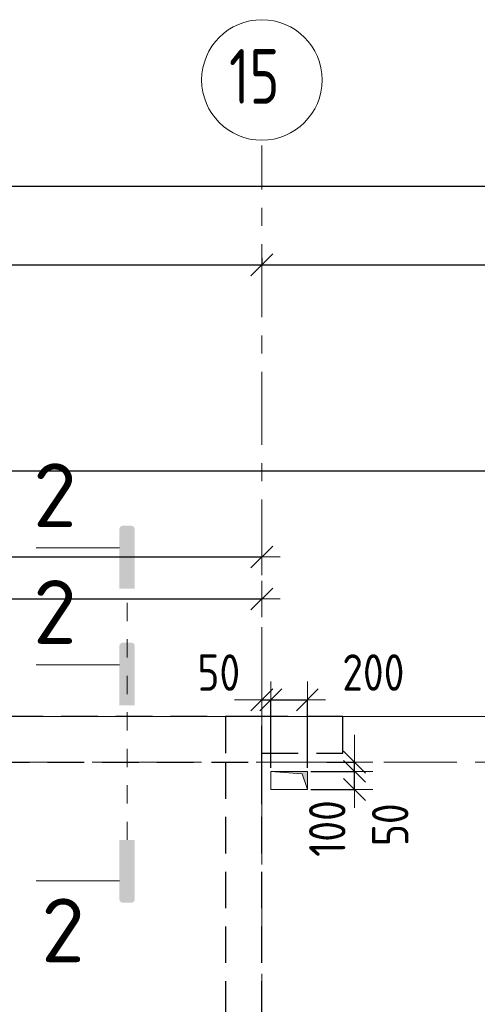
# Model space of a CAD drawing. Header units: metres. Extents: x -38 to 89, y -15 to 21.
# Tile 71 of 129: x 37.37 to 39.88, y 15.07 to 20.47. Entities that reach past the tile are written whole.
import ezdxf

# ---------------------------------------------------------------- set-up
doc = ezdxf.new("R2010")
doc.units = ezdxf.units.M
doc.header["$PDMODE"] = 65
for name, pattern in [('______11', [0.5, 0.4, -0.05, 0, -0.05]), ('______2', [0.27, 0.2, -0.07]), ('______3', [0.5, 0.4, -0.1]), ('______5', [1.1, 0.8, -0.1, 0.1, -0.1]), ('______9', [0.1, 0, -0.1])]:
    doc.linetypes.add(name, pattern=pattern)
for name, color, linetype, lineweight in [('XR$2$Осевая линия (1)', 7, '______5', 13), ('XR$2$Размерная линия (1)', 7, 'Continuous', 13), ('XR$3$Балка (1)', 7, '______3', 13), ('XR$3$Перекрытие (1)', 7, 'Continuous', 35), ('XR$4$Размерная линия (1)', 7, 'Continuous', 13), ('XR$5$Размерная линия (1)', 7, 'Continuous', 13)]:
    doc.layers.add(name, color=color, linetype=linetype, lineweight=lineweight)
doc.layers.add('XR$3$Макрос проема_ отверстия', color=7, linetype='Continuous', lineweight=13, true_color=0x2d2d2d)
doc.layers.add('XR$7$Стена_ бетон несущ.', color=7, linetype='Continuous', lineweight=70, true_color=0xb4b496)
doc.styles.add('ISOCPEUR', font='txt')
doc.dimstyles.new('DIMSTYLE_3', dxfattribs={"dimtxt": 0.2, "dimasz": 0.2, "dimexe": 0, "dimexo": 0, "dimgap": 0.1, "dimtad": 2, "dimdec": 0, "dimlfac": 1000, "dimrnd": 5, "dimzin": 12, "dimdsep": 46, "dimtxsty": 'ISOCPEUR', "dimblk1": 'ALL_ML_STRICH', "dimblk2": 'ALL_ML_STRICH', "dimsah": 1, "dimcen": 0, "dimclrd": 7, "dimclre": 256, "dimclrt": 7, "dimadec": 0, "dimazin": 0, "dimtfac": 1, "dimtdec": 0, "dimtix": 1, "dimtmove": 2, "dimatfit": 3, "dimfxl": 0, "dimtzin": 0, "dimlwd": 0, "dimlwe": -3, "dimarcsym": 0})
doc.dimstyles.new('DIMSTYLE_6', dxfattribs={"dimtxt": 0.2, "dimasz": 0.2, "dimexe": 0, "dimexo": 0, "dimgap": 0.1, "dimtad": 2, "dimdec": 0, "dimlfac": 1000, "dimrnd": 5, "dimzin": 12, "dimdsep": 46, "dimtxsty": 'ISOCPEUR', "dimblk1": 'ALL_ML_STRICH', "dimblk2": 'ALL_ML_STRICH', "dimsah": 1, "dimcen": 0, "dimclrd": 7, "dimclre": 256, "dimclrt": 7, "dimadec": 0, "dimazin": 0, "dimtfac": 1, "dimtdec": 0, "dimtix": 1, "dimtmove": 2, "dimatfit": 3, "dimfxl": 0, "dimtvp": 1.2, "dimtzin": 0, "dimlwd": 0, "dimlwe": -3, "dimarcsym": 0})
doc.dimstyles.new('DIMSTYLE_7', dxfattribs={"dimtxt": 0.2, "dimasz": 0.2, "dimexe": 0, "dimexo": 0, "dimgap": 0.1, "dimtad": 0, "dimdec": 0, "dimlfac": 1000, "dimrnd": 5, "dimzin": 12, "dimdsep": 46, "dimtxsty": 'ISOCPEUR', "dimblk1": 'ALL_ML_STRICH', "dimblk2": 'ALL_ML_STRICH', "dimsah": 1, "dimcen": 0, "dimclrd": 7, "dimclre": 256, "dimclrt": 7, "dimadec": 0, "dimazin": 0, "dimtfac": 1, "dimtdec": 0, "dimtix": 1, "dimtmove": 2, "dimatfit": 3, "dimfxl": 0, "dimtvp": 1.2, "dimtzin": 0, "dimlwd": 0, "dimlwe": -3, "dimarcsym": 0})

# ---------------------------------------------------------------- blocks, each defined once
blk = doc.blocks.new('ALL_ML_STRICH')
at = {"color": 0, "linetype": 'ByBlock', "lineweight": -2}
for p, q in [((-0.3, -0.3), (0.3, 0.3)), ((0, -0.5), (0, 0.5)), ((-1, 0), (0.5, 0))]:
    blk.add_line(p, q, dxfattribs=at)
blk = doc.blocks.new('*D11')
at = {"layer": 'DEFPOINTS', "color": 7, "linetype": 'Continuous', "lineweight": 13, "transparency": 33554687}
for p in [(0.5, 19.5574), (0.5, 19.3768), (61.6, 17.1197)]:
    blk.add_point(p, dxfattribs=at)
at = {"layer": 'XR$2$Размерная линия (1)', "color": 9, "linetype": 'Continuous', "lineweight": -2, "true_color": 0xc7c7c7, "transparency": 33554687}
for p, q in [((0.5, 19.3568), (0.5, 19.5574)), ((61.6, 17.1397), (61.6, 19.5574))]:
    blk.add_line(p, q, dxfattribs=at)
at = {"layer": 'XR$2$Размерная линия (1)', "color": 7, "linetype": 'Continuous', "lineweight": -2, "transparency": 33554687}
blk.add_line((0.5, 19.5574), (61.6, 19.5574), dxfattribs=at)
at = {"layer": 'XR$2$Размерная линия (1)', "color": 7, "linetype": 'Continuous', "lineweight": 13, "transparency": 33554687, "xscale": 0.2, "yscale": 0.2, "zscale": 0.2, "rotation": 180}
blk.add_blockref('ALL_ML_STRICH', (0.5, 19.5574), dxfattribs=at)
at = {"layer": 'XR$2$Размерная линия (1)', "color": 7, "linetype": 'Continuous', "lineweight": 13, "transparency": 33554687, "xscale": 0.2, "yscale": 0.2, "zscale": 0.2}
blk.add_blockref('ALL_ML_STRICH', (61.6, 19.5574), dxfattribs=at)
at = {"layer": 'XR$2$Размерная линия (1)', "color": 7, "linetype": 'Continuous', "lineweight": 13, "transparency": 33554687, "insert": (31.1, 19.7074), "char_height": 0.2, "width": 1, "attachment_point": 5, "style": 'ISOCPEUR'}
blk.add_mtext('\\A1;{61100}', dxfattribs=at)
blk = doc.blocks.new('*D34')
at = {"layer": 'DEFPOINTS', "color": 7, "linetype": 'Continuous', "lineweight": 13, "transparency": 33554687}
for p in [(38.7, 19.1856), (32.85, 19.1352), (32.85, 19.1261)]:
    blk.add_point(p, dxfattribs=at)
at = {"layer": 'XR$2$Размерная линия (1)', "color": 9, "linetype": 'Continuous', "lineweight": -2, "true_color": 0xc7c7c7, "transparency": 33554687}
for p, q in [((38.7, 19.1656), (38.7, 19.1261)), ((32.85, 19.1261), (32.85, 19.1261))]:
    blk.add_line(p, q, dxfattribs=at)
at = {"layer": 'XR$2$Размерная линия (1)', "color": 7, "linetype": 'Continuous', "lineweight": -2, "transparency": 33554687}
blk.add_line((32.85, 19.1261), (38.7, 19.1261), dxfattribs=at)
at = {"layer": 'XR$2$Размерная линия (1)', "color": 7, "linetype": 'Continuous', "lineweight": 13, "transparency": 33554687, "xscale": 0.2, "yscale": 0.2, "zscale": 0.2, "rotation": 180}
blk.add_blockref('ALL_ML_STRICH', (32.85, 19.1261), dxfattribs=at)
at = {"layer": 'XR$2$Размерная линия (1)', "color": 7, "linetype": 'Continuous', "lineweight": 13, "transparency": 33554687, "xscale": 0.2, "yscale": 0.2, "zscale": 0.2}
blk.add_blockref('ALL_ML_STRICH', (38.7, 19.1261), dxfattribs=at)
at = {"layer": 'XR$2$Размерная линия (1)', "color": 7, "linetype": 'Continuous', "lineweight": 13, "transparency": 33554687, "insert": (35.785, 19.2761), "char_height": 0.2, "width": 0.8, "attachment_point": 5, "style": 'ISOCPEUR'}
blk.add_mtext('\\A1;{5850}', dxfattribs=at)
blk = doc.blocks.new('*D35')
at = {"layer": 'DEFPOINTS', "color": 7, "linetype": 'Continuous', "lineweight": 13, "transparency": 33554687}
for p in [(38.7, 19.1856), (38.7, 19.1261), (43.05, 19.1044)]:
    blk.add_point(p, dxfattribs=at)
at = {"layer": 'XR$2$Размерная линия (1)', "color": 9, "linetype": 'Continuous', "lineweight": -2, "true_color": 0xc7c7c7, "transparency": 33554687}
for p, q in [((38.7, 19.1656), (38.7, 19.1261)), ((43.05, 19.1244), (43.05, 19.1261))]:
    blk.add_line(p, q, dxfattribs=at)
at = {"layer": 'XR$2$Размерная линия (1)', "color": 7, "linetype": 'Continuous', "lineweight": -2, "transparency": 33554687}
blk.add_line((38.7, 19.1261), (43.05, 19.1261), dxfattribs=at)
at = {"layer": 'XR$2$Размерная линия (1)', "color": 7, "linetype": 'Continuous', "lineweight": 13, "transparency": 33554687, "xscale": 0.2, "yscale": 0.2, "zscale": 0.2, "rotation": 180}
blk.add_blockref('ALL_ML_STRICH', (38.7, 19.1261), dxfattribs=at)
at = {"layer": 'XR$2$Размерная линия (1)', "color": 7, "linetype": 'Continuous', "lineweight": 13, "transparency": 33554687, "xscale": 0.2, "yscale": 0.2, "zscale": 0.2}
blk.add_blockref('ALL_ML_STRICH', (43.05, 19.1261), dxfattribs=at)
at = {"layer": 'XR$2$Размерная линия (1)', "color": 7, "linetype": 'Continuous', "lineweight": 13, "transparency": 33554687, "insert": (40.875, 19.2761), "char_height": 0.2, "width": 0.8, "attachment_point": 5, "style": 'ISOCPEUR'}
blk.add_mtext('\\A1;{4350}', dxfattribs=at)
blk = doc.blocks.new('Отображение проема', base_point=(-1.158, -49.309))
at = {"layer": 'XR$3$Макрос проема_ отверстия', "true_color": 0x000000, "transparency": 33554687}
blk.add_hatch(color=18, dxfattribs=at).paths.add_polyline_path([(-1.158, -50.109), (-1.045, -49.423), (-0.358, -49.309), (-1.158, -49.309)])
at = {"layer": 'XR$3$Макрос проема_ отверстия', "transparency": 33554687}
for p, q in [((-1.158, -50.109), (-1.158, -49.309)), ((-1.158, -49.309), (-0.358, -49.309)), ((-1.158, -50.109), (-1.045, -49.423)), ((-1.045, -49.423), (-0.358, -49.309))]:
    blk.add_line(p, q, dxfattribs=at)
blk = doc.blocks.new('*D122')
at = {"layer": 'DEFPOINTS', "color": 7, "linetype": 'Continuous', "lineweight": 13, "transparency": 33554687}
for p in [(38.95, 16.35), (38.95, 16.25), (39.2092, 16.25)]:
    blk.add_point(p, dxfattribs=at)
at = {"layer": 'XR$4$Размерная линия (1)', "color": 9, "linetype": 'Continuous', "lineweight": -2, "true_color": 0xc7c7c7, "transparency": 33554687}
for p, q in [((38.97, 16.35), (39.2092, 16.35)), ((38.97, 16.25), (39.2092, 16.25))]:
    blk.add_line(p, q, dxfattribs=at)
at = {"layer": 'XR$4$Размерная линия (1)', "color": 7, "linetype": 'Continuous', "lineweight": -2, "transparency": 33554687}
blk.add_line((39.2092, 16.25), (39.2092, 16.35), dxfattribs=at)
at = {"layer": 'XR$4$Размерная линия (1)', "color": 7, "linetype": 'Continuous', "lineweight": 13, "transparency": 33554687, "xscale": 0.2, "yscale": 0.2, "zscale": 0.2}
for p, rotation in [((39.2092, 16.25), 270), ((39.2092, 16.35), 90)]:
    blk.add_blockref('ALL_ML_STRICH', p, dxfattribs=dict(at, rotation=rotation))
at = {"layer": 'XR$4$Размерная линия (1)', "color": 7, "linetype": 'Continuous', "lineweight": 13, "transparency": 33554687, "insert": (39.0593, 16.0366), "char_height": 0.2, "width": 0.5, "attachment_point": 5, "rotation": 90, "style": 'ISOCPEUR'}
blk.add_mtext('\\W0.83;\\A1;{100}', dxfattribs=at)
blk = doc.blocks.new('*D123')
at = {"layer": 'DEFPOINTS', "color": 7, "linetype": 'Continuous', "lineweight": 13, "transparency": 33554687}
for p in [(39.0368, 16.4), (38.95, 16.35), (39.2092, 16.35)]:
    blk.add_point(p, dxfattribs=at)
at = {"layer": 'XR$4$Размерная линия (1)', "color": 9, "linetype": 'Continuous', "lineweight": -2, "true_color": 0xc7c7c7, "transparency": 33554687}
for p, q in [((39.0568, 16.4), (39.2092, 16.4)), ((38.97, 16.35), (39.2092, 16.35))]:
    blk.add_line(p, q, dxfattribs=at)
at = {"layer": 'XR$4$Размерная линия (1)', "color": 7, "linetype": 'Continuous', "lineweight": -2, "transparency": 33554687}
blk.add_line((39.2092, 16.35), (39.2092, 16.4), dxfattribs=at)
at = {"layer": 'XR$4$Размерная линия (1)', "color": 7, "linetype": 'Continuous', "lineweight": 13, "transparency": 33554687, "xscale": 0.2, "yscale": 0.2, "zscale": 0.2}
for p, rotation in [((39.2092, 16.35), 270), ((39.2092, 16.4), 90)]:
    blk.add_blockref('ALL_ML_STRICH', p, dxfattribs=dict(at, rotation=rotation))
at = {"layer": 'XR$4$Размерная линия (1)', "color": 7, "linetype": 'Continuous', "lineweight": 13, "transparency": 33554687, "insert": (39.4047, 16.0574), "char_height": 0.2, "width": 0.333333, "attachment_point": 5, "rotation": 90, "style": 'ISOCPEUR'}
blk.add_mtext('\\W0.83;\\A1;{50}', dxfattribs=at)
blk = doc.blocks.new('*D124')
at = {"layer": 'DEFPOINTS', "color": 7, "linetype": 'Continuous', "lineweight": 13, "transparency": 33554687}
for p in [(38.7, 16.742), (38.7, 16.7295), (38.75, 16.35)]:
    blk.add_point(p, dxfattribs=at)
at = {"layer": 'XR$4$Размерная линия (1)', "color": 9, "linetype": 'Continuous', "lineweight": -2, "true_color": 0xc7c7c7, "transparency": 33554687}
for p, q in [((38.7, 16.742), (38.7, 16.742)), ((38.75, 16.37), (38.75, 16.742))]:
    blk.add_line(p, q, dxfattribs=at)
at = {"layer": 'XR$4$Размерная линия (1)', "color": 7, "linetype": 'Continuous', "lineweight": -2, "transparency": 33554687}
blk.add_line((38.7, 16.742), (38.75, 16.742), dxfattribs=at)
at = {"layer": 'XR$4$Размерная линия (1)', "color": 7, "linetype": 'Continuous', "lineweight": 13, "transparency": 33554687, "xscale": 0.2, "yscale": 0.2, "zscale": 0.2}
blk.add_blockref('ALL_ML_STRICH', (38.75, 16.742), dxfattribs=at)
at = {"layer": 'XR$4$Размерная линия (1)', "color": 7, "linetype": 'Continuous', "lineweight": 13, "transparency": 33554687, "xscale": 0.2, "yscale": 0.2, "zscale": 0.2, "rotation": 180}
blk.add_blockref('ALL_ML_STRICH', (38.7, 16.742), dxfattribs=at)
at = {"layer": 'XR$4$Размерная линия (1)', "color": 7, "linetype": 'Continuous', "lineweight": 13, "transparency": 33554687, "insert": (38.464, 16.8916), "char_height": 0.2, "width": 0.333333, "attachment_point": 5, "style": 'ISOCPEUR'}
blk.add_mtext('\\W0.83;\\A1;{50}', dxfattribs=at)
blk = doc.blocks.new('*D125')
at = {"layer": 'DEFPOINTS', "color": 7, "linetype": 'Continuous', "lineweight": 13, "transparency": 33554687}
for p in [(38.75, 16.742), (38.75, 16.35), (38.95, 16.35)]:
    blk.add_point(p, dxfattribs=at)
at = {"layer": 'XR$4$Размерная линия (1)', "color": 9, "linetype": 'Continuous', "lineweight": -2, "true_color": 0xc7c7c7, "transparency": 33554687}
for p, q in [((38.75, 16.37), (38.75, 16.742)), ((38.95, 16.37), (38.95, 16.742))]:
    blk.add_line(p, q, dxfattribs=at)
at = {"layer": 'XR$4$Размерная линия (1)', "color": 7, "linetype": 'Continuous', "lineweight": -2, "transparency": 33554687}
blk.add_line((38.75, 16.742), (38.95, 16.742), dxfattribs=at)
at = {"layer": 'XR$4$Размерная линия (1)', "color": 7, "linetype": 'Continuous', "lineweight": 13, "transparency": 33554687, "xscale": 0.2, "yscale": 0.2, "zscale": 0.2, "rotation": 180}
blk.add_blockref('ALL_ML_STRICH', (38.75, 16.742), dxfattribs=at)
at = {"layer": 'XR$4$Размерная линия (1)', "color": 7, "linetype": 'Continuous', "lineweight": 13, "transparency": 33554687, "xscale": 0.2, "yscale": 0.2, "zscale": 0.2}
blk.add_blockref('ALL_ML_STRICH', (38.95, 16.742), dxfattribs=at)
at = {"layer": 'XR$4$Размерная линия (1)', "color": 7, "linetype": 'Continuous', "lineweight": 13, "transparency": 33554687, "insert": (39.3121, 16.8918), "char_height": 0.2, "width": 0.5, "attachment_point": 5, "style": 'ISOCPEUR'}
blk.add_mtext('\\W0.83;\\A1;{200}', dxfattribs=at)
blk = doc.blocks.new('*D168')
at = {"layer": 'DEFPOINTS', "color": 7, "linetype": 'Continuous', "lineweight": 13, "transparency": 33554687}
for p in [(32.725, 17.997), (32.725, 16.65), (41.0797, 16.65)]:
    blk.add_point(p, dxfattribs=at)
at = {"layer": 'XR$4$Размерная линия (1)', "color": 9, "linetype": 'Continuous', "lineweight": -2, "true_color": 0xc7c7c7, "transparency": 33554687}
for p, q in [((32.725, 16.67), (32.725, 17.997)), ((41.0797, 16.67), (41.0797, 17.997))]:
    blk.add_line(p, q, dxfattribs=at)
at = {"layer": 'XR$4$Размерная линия (1)', "color": 7, "linetype": 'Continuous', "lineweight": -2, "transparency": 33554687}
blk.add_line((32.725, 17.997), (41.0797, 17.997), dxfattribs=at)
at = {"layer": 'XR$4$Размерная линия (1)', "color": 7, "linetype": 'Continuous', "lineweight": 13, "transparency": 33554687, "xscale": 0.2, "yscale": 0.2, "zscale": 0.2, "rotation": 180}
blk.add_blockref('ALL_ML_STRICH', (32.725, 17.997), dxfattribs=at)
at = {"layer": 'XR$4$Размерная линия (1)', "color": 7, "linetype": 'Continuous', "lineweight": 13, "transparency": 33554687, "xscale": 0.2, "yscale": 0.2, "zscale": 0.2}
blk.add_blockref('ALL_ML_STRICH', (41.0797, 17.997), dxfattribs=at)
at = {"layer": 'XR$4$Размерная линия (1)', "color": 7, "linetype": 'Continuous', "lineweight": 13, "transparency": 33554687, "insert": (36.9124, 18.147), "char_height": 0.2, "width": 0.8, "attachment_point": 5, "style": 'ISOCPEUR'}
blk.add_mtext('\\A1;{8355}', dxfattribs=at)
blk = doc.blocks.new('*D172')
at = {"layer": 'DEFPOINTS', "color": 7, "linetype": 'Continuous', "lineweight": 13, "transparency": 33554687}
for p in [(32.85, 17.5251), (32.85, 17.0231), (38.7, 17.0133)]:
    blk.add_point(p, dxfattribs=at)
at = {"layer": 'XR$4$Размерная линия (1)', "color": 9, "linetype": 'Continuous', "lineweight": -2, "true_color": 0xc7c7c7, "transparency": 33554687}
for p, q in [((32.85, 17.0031), (32.85, 17.5251)), ((38.7, 17.5251), (38.7, 17.5251))]:
    blk.add_line(p, q, dxfattribs=at)
at = {"layer": 'XR$4$Размерная линия (1)', "color": 7, "linetype": 'Continuous', "lineweight": -2, "transparency": 33554687}
blk.add_line((32.85, 17.5251), (38.7, 17.5251), dxfattribs=at)
at = {"layer": 'XR$4$Размерная линия (1)', "color": 7, "linetype": 'Continuous', "lineweight": 13, "transparency": 33554687, "xscale": 0.2, "yscale": 0.2, "zscale": 0.2, "rotation": 180}
blk.add_blockref('ALL_ML_STRICH', (32.85, 17.5251), dxfattribs=at)
at = {"layer": 'XR$4$Размерная линия (1)', "color": 7, "linetype": 'Continuous', "lineweight": 13, "transparency": 33554687, "xscale": 0.2, "yscale": 0.2, "zscale": 0.2}
blk.add_blockref('ALL_ML_STRICH', (38.7, 17.5251), dxfattribs=at)
at = {"layer": 'XR$4$Размерная линия (1)', "color": 7, "linetype": 'Continuous', "lineweight": 13, "transparency": 33554687, "insert": (35.7833, 17.6751), "char_height": 0.2, "width": 0.666667, "attachment_point": 5, "style": 'ISOCPEUR'}
blk.add_mtext('\\W0.83;\\A1;{5850}', dxfattribs=at)
blk = doc.blocks.new('*D465')
at = {"layer": 'DEFPOINTS', "color": 7, "linetype": 'Continuous', "lineweight": 13, "transparency": 33554687}
for p in [(38.95, 16.35), (38.95, 16.25), (39.2092, 16.25)]:
    blk.add_point(p, dxfattribs=at)
at = {"layer": 'XR$5$Размерная линия (1)', "color": 9, "linetype": 'Continuous', "lineweight": -2, "true_color": 0xc7c7c7, "transparency": 33554687}
for p, q in [((38.97, 16.35), (39.2092, 16.35)), ((38.97, 16.25), (39.2092, 16.25))]:
    blk.add_line(p, q, dxfattribs=at)
at = {"layer": 'XR$5$Размерная линия (1)', "color": 7, "linetype": 'Continuous', "lineweight": -2, "transparency": 33554687}
blk.add_line((39.2092, 16.25), (39.2092, 16.35), dxfattribs=at)
at = {"layer": 'XR$5$Размерная линия (1)', "color": 7, "linetype": 'Continuous', "lineweight": 13, "transparency": 33554687, "xscale": 0.2, "yscale": 0.2, "zscale": 0.2}
for p, rotation in [((39.2092, 16.25), 270), ((39.2092, 16.35), 90)]:
    blk.add_blockref('ALL_ML_STRICH', p, dxfattribs=dict(at, rotation=rotation))
at = {"layer": 'XR$5$Размерная линия (1)', "color": 7, "linetype": 'Continuous', "lineweight": 13, "transparency": 33554687, "insert": (39.0593, 16.0366), "char_height": 0.2, "width": 0.5, "attachment_point": 5, "rotation": 90, "style": 'ISOCPEUR'}
blk.add_mtext('\\W0.83;\\A1;{100}', dxfattribs=at)
blk = doc.blocks.new('*D466')
at = {"layer": 'DEFPOINTS', "color": 7, "linetype": 'Continuous', "lineweight": 13, "transparency": 33554687}
for p in [(39.0368, 16.4), (38.95, 16.35), (39.2092, 16.35)]:
    blk.add_point(p, dxfattribs=at)
at = {"layer": 'XR$5$Размерная линия (1)', "color": 9, "linetype": 'Continuous', "lineweight": -2, "true_color": 0xc7c7c7, "transparency": 33554687}
for p, q in [((39.0568, 16.4), (39.2092, 16.4)), ((38.97, 16.35), (39.2092, 16.35))]:
    blk.add_line(p, q, dxfattribs=at)
at = {"layer": 'XR$5$Размерная линия (1)', "color": 7, "linetype": 'Continuous', "lineweight": -2, "transparency": 33554687}
blk.add_line((39.2092, 16.35), (39.2092, 16.4), dxfattribs=at)
at = {"layer": 'XR$5$Размерная линия (1)', "color": 7, "linetype": 'Continuous', "lineweight": 13, "transparency": 33554687, "xscale": 0.2, "yscale": 0.2, "zscale": 0.2}
for p, rotation in [((39.2092, 16.35), 270), ((39.2092, 16.4), 90)]:
    blk.add_blockref('ALL_ML_STRICH', p, dxfattribs=dict(at, rotation=rotation))
at = {"layer": 'XR$5$Размерная линия (1)', "color": 7, "linetype": 'Continuous', "lineweight": 13, "transparency": 33554687, "insert": (39.4047, 16.0574), "char_height": 0.2, "width": 0.333333, "attachment_point": 5, "rotation": 90, "style": 'ISOCPEUR'}
blk.add_mtext('\\W0.83;\\A1;{50}', dxfattribs=at)
blk = doc.blocks.new('*D467')
at = {"layer": 'DEFPOINTS', "color": 7, "linetype": 'Continuous', "lineweight": 13, "transparency": 33554687}
for p in [(38.7, 16.742), (38.7, 16.7295), (38.75, 16.35)]:
    blk.add_point(p, dxfattribs=at)
at = {"layer": 'XR$5$Размерная линия (1)', "color": 9, "linetype": 'Continuous', "lineweight": -2, "true_color": 0xc7c7c7, "transparency": 33554687}
for p, q in [((38.7, 16.742), (38.7, 16.742)), ((38.75, 16.37), (38.75, 16.742))]:
    blk.add_line(p, q, dxfattribs=at)
at = {"layer": 'XR$5$Размерная линия (1)', "color": 7, "linetype": 'Continuous', "lineweight": -2, "transparency": 33554687}
blk.add_line((38.7, 16.742), (38.75, 16.742), dxfattribs=at)
at = {"layer": 'XR$5$Размерная линия (1)', "color": 7, "linetype": 'Continuous', "lineweight": 13, "transparency": 33554687, "xscale": 0.2, "yscale": 0.2, "zscale": 0.2}
blk.add_blockref('ALL_ML_STRICH', (38.75, 16.742), dxfattribs=at)
at = {"layer": 'XR$5$Размерная линия (1)', "color": 7, "linetype": 'Continuous', "lineweight": 13, "transparency": 33554687, "xscale": 0.2, "yscale": 0.2, "zscale": 0.2, "rotation": 180}
blk.add_blockref('ALL_ML_STRICH', (38.7, 16.742), dxfattribs=at)
at = {"layer": 'XR$5$Размерная линия (1)', "color": 7, "linetype": 'Continuous', "lineweight": 13, "transparency": 33554687, "insert": (38.464, 16.8916), "char_height": 0.2, "width": 0.333333, "attachment_point": 5, "style": 'ISOCPEUR'}
blk.add_mtext('\\W0.83;\\A1;{50}', dxfattribs=at)
blk = doc.blocks.new('*D468')
at = {"layer": 'DEFPOINTS', "color": 7, "linetype": 'Continuous', "lineweight": 13, "transparency": 33554687}
for p in [(38.75, 16.742), (38.75, 16.35), (38.95, 16.35)]:
    blk.add_point(p, dxfattribs=at)
at = {"layer": 'XR$5$Размерная линия (1)', "color": 9, "linetype": 'Continuous', "lineweight": -2, "true_color": 0xc7c7c7, "transparency": 33554687}
for p, q in [((38.75, 16.37), (38.75, 16.742)), ((38.95, 16.37), (38.95, 16.742))]:
    blk.add_line(p, q, dxfattribs=at)
at = {"layer": 'XR$5$Размерная линия (1)', "color": 7, "linetype": 'Continuous', "lineweight": -2, "transparency": 33554687}
blk.add_line((38.75, 16.742), (38.95, 16.742), dxfattribs=at)
at = {"layer": 'XR$5$Размерная линия (1)', "color": 7, "linetype": 'Continuous', "lineweight": 13, "transparency": 33554687, "xscale": 0.2, "yscale": 0.2, "zscale": 0.2, "rotation": 180}
blk.add_blockref('ALL_ML_STRICH', (38.75, 16.742), dxfattribs=at)
at = {"layer": 'XR$5$Размерная линия (1)', "color": 7, "linetype": 'Continuous', "lineweight": 13, "transparency": 33554687, "xscale": 0.2, "yscale": 0.2, "zscale": 0.2}
blk.add_blockref('ALL_ML_STRICH', (38.95, 16.742), dxfattribs=at)
at = {"layer": 'XR$5$Размерная линия (1)', "color": 7, "linetype": 'Continuous', "lineweight": 13, "transparency": 33554687, "insert": (39.3121, 16.8918), "char_height": 0.2, "width": 0.5, "attachment_point": 5, "style": 'ISOCPEUR'}
blk.add_mtext('\\W0.83;\\A1;{200}', dxfattribs=at)
blk = doc.blocks.new('*D475')
at = {"layer": 'DEFPOINTS', "color": 7, "linetype": 'Continuous', "lineweight": 13, "transparency": 33554687}
for p in [(32.85, 17.2951), (32.85, 17.0231), (38.7, 17.0133)]:
    blk.add_point(p, dxfattribs=at)
at = {"layer": 'XR$5$Размерная линия (1)', "color": 9, "linetype": 'Continuous', "lineweight": -2, "true_color": 0xc7c7c7, "transparency": 33554687}
for p, q in [((32.85, 17.0031), (32.85, 17.2951)), ((38.7, 17.2951), (38.7, 17.2951))]:
    blk.add_line(p, q, dxfattribs=at)
at = {"layer": 'XR$5$Размерная линия (1)', "color": 7, "linetype": 'Continuous', "lineweight": -2, "transparency": 33554687}
blk.add_line((32.85, 17.2951), (38.7, 17.2951), dxfattribs=at)
at = {"layer": 'XR$5$Размерная линия (1)', "color": 7, "linetype": 'Continuous', "lineweight": 13, "transparency": 33554687, "xscale": 0.2, "yscale": 0.2, "zscale": 0.2, "rotation": 180}
blk.add_blockref('ALL_ML_STRICH', (32.85, 17.2951), dxfattribs=at)
at = {"layer": 'XR$5$Размерная линия (1)', "color": 7, "linetype": 'Continuous', "lineweight": 13, "transparency": 33554687, "xscale": 0.2, "yscale": 0.2, "zscale": 0.2}
blk.add_blockref('ALL_ML_STRICH', (38.7, 17.2951), dxfattribs=at)
at = {"layer": 'XR$5$Размерная линия (1)', "color": 7, "linetype": 'Continuous', "lineweight": 13, "transparency": 33554687, "insert": (35.7833, 17.4451), "char_height": 0.2, "width": 0.666667, "attachment_point": 5, "style": 'ISOCPEUR'}
blk.add_mtext('\\W0.83;\\A1;{5850}', dxfattribs=at)

msp = doc.modelspace()

# ---------------------------------------------------------------- hatches: boundary and pattern name
at = {"linetype": 'Continuous', "lineweight": 25, "true_color": 0x000000, "transparency": 33554687}
for points in [[(37.9191, 17.6793), (37.9189, 17.6767), (37.9189, 17.3517), (38.0025, 17.3517), (38.0025, 17.6767), (38.0023, 17.6793), (38.0018, 17.6818), (38.001, 17.6842), (37.9999, 17.6865), (37.9985, 17.6886), (37.9968, 17.6905), (37.9949, 17.6922), (37.9927, 17.6936), (37.9904, 17.6948), (37.988, 17.6956), (37.9855, 17.6961), (37.983, 17.6962), (37.9384, 17.6962), (37.9359, 17.6961), (37.9334, 17.6956), (37.931, 17.6948), (37.9287, 17.6936), (37.9265, 17.6922), (37.9246, 17.6905), (37.9229, 17.6886), (37.9215, 17.6865), (37.9204, 17.6842), (37.9196, 17.6818)], [(37.9191, 17.0393), (37.9189, 17.0367), (37.9189, 16.7117), (38.0025, 16.7117), (38.0025, 17.0367), (38.0023, 17.0393), (38.0018, 17.0418), (38.001, 17.0442), (37.9999, 17.0465), (37.9985, 17.0486), (37.9968, 17.0505), (37.9949, 17.0522), (37.9927, 17.0536), (37.9904, 17.0548), (37.988, 17.0556), (37.9855, 17.0561), (37.983, 17.0562), (37.9384, 17.0562), (37.9359, 17.0561), (37.9334, 17.0556), (37.931, 17.0548), (37.9287, 17.0536), (37.9265, 17.0522), (37.9246, 17.0505), (37.9229, 17.0486), (37.9215, 17.0465), (37.9204, 17.0442), (37.9196, 17.0418)]]:
    msp.add_hatch(color=18, dxfattribs=at).paths.add_polyline_path(points)
msp.add_hatch(color=18, dxfattribs=at).paths.add_polyline_path([(37.9191, 15.6463), (37.9189, 15.6488), (37.9189, 15.9738), (38.0025, 15.9738), (38.0025, 15.6488), (38.0023, 15.6463), (38.0018, 15.6438), (38.001, 15.6413), (37.9999, 15.639), (37.9985, 15.6369), (37.9968, 15.635), (37.9949, 15.6333), (37.9927, 15.6319), (37.9904, 15.6308), (37.988, 15.6299), (37.9855, 15.6294), (37.983, 15.6293), (37.9384, 15.6293), (37.9359, 15.6294), (37.9334, 15.6299), (37.931, 15.6308), (37.9287, 15.6319), (37.9265, 15.6333), (37.9246, 15.635), (37.9229, 15.6369), (37.9215, 15.639), (37.9204, 15.6413), (37.9196, 15.6438)], flags=16)
msp.add_hatch(color=18, dxfattribs=at).paths.add_polyline_path([(37.9191, 15.6463), (37.9189, 15.6488), (37.9189, 15.9738), (38.0025, 15.9738), (38.0025, 15.6488), (38.0023, 15.6463), (38.0018, 15.6438), (38.001, 15.6413), (37.9999, 15.639), (37.9985, 15.6369), (37.9968, 15.635), (37.9949, 15.6333), (37.9927, 15.6319), (37.9904, 15.6308), (37.988, 15.6299), (37.9855, 15.6294), (37.983, 15.6293), (37.9384, 15.6293), (37.9359, 15.6294), (37.9334, 15.6299), (37.931, 15.6308), (37.9287, 15.6319), (37.9265, 15.6333), (37.9246, 15.635), (37.9229, 15.6369), (37.9215, 15.639), (37.9204, 15.6413), (37.9196, 15.6438)], flags=16)

# ---------------------------------------------------------------- linework, layer by layer
at = {"color": 7, "linetype": 'Continuous', "lineweight": 13, "transparency": 33554687}
for p, q in [((37.9189, 17.5747), (37.4622, 17.5747)), ((37.9189, 16.9347), (37.4622, 16.9347)), ((37.9189, 15.7508), (37.4622, 15.7508)), ((37.9189, 15.7508), (37.4622, 15.7508))]:
    msp.add_line(p, q, dxfattribs=at)
at = {"color": 7, "linetype": '______9', "lineweight": 13, "transparency": 33554687}
for q in [(37.9607, 17.3517), (37.9607, 16.7117)]:
    msp.add_line((37.9607, 15.9738), q, dxfattribs=at)
at = {"layer": 'XR$2$Осевая линия (1)', "color": 253, "linetype": '______11', "lineweight": 13, "true_color": 0xa0a0a0, "transparency": 33554687}
for p, q in [((38.7, 8.34), (38.7, 19.78)), ((-2.63, 16.4), (62.6, 16.4))]:
    msp.add_line(p, q, dxfattribs=at)
at = {"layer": 'XR$2$Осевая линия (1)', "color": 7, "linetype": 'Continuous', "lineweight": 13, "transparency": 33554687}
msp.add_circle((38.7004, 20.1401), 0.3304, dxfattribs=at)
at = {"layer": 'XR$3$Балка (1)', "color": 7, "linetype": '______2', "lineweight": 25, "transparency": 33554687}
for p, q in [((38.7, 16.65), (32.725, 16.65)), ((38.7, 16.4), (38.7, 16.65)), ((32.725, 16.4), (38.7, 16.4))]:
    msp.add_line(p, q, dxfattribs=at)
at = {"layer": 'XR$3$Перекрытие (1)', "color": 7, "linetype": 'Continuous', "lineweight": 13, "transparency": 33554687}
for p, q in [((41.0797, 16.65), (32.725, 16.65)), ((38.75, 16.35), (38.75, 16.25)), ((38.95, 16.35), (38.75, 16.35)), ((38.95, 16.2501), (38.95, 16.35)), ((38.75, 16.25), (38.95, 16.2501))]:
    msp.add_line(p, q, dxfattribs=at)
at = {"layer": 'XR$7$Стена_ бетон несущ.', "color": 253, "linetype": '______2', "lineweight": -3, "true_color": 0xa0a0a0, "transparency": 33554687}
for p, q in [((38.5, 16.65), (38.5, 16.4)), ((39.145, 16.65), (38.5, 16.65)), ((39.145, 16.45), (39.145, 16.65)), ((38.7, 16.2493), (38.7, 16.45)), ((38.7, 16.45), (39.145, 16.45)), ((38.5, 16.4), (38.5, 10.6)), ((38.7, 16.1693), (38.7, 16.2493)), ((38.7, 9), (38.7, 16.1693))]:
    msp.add_line(p, q, dxfattribs=at)

# ---------------------------------------------------------------- block references
at = {"layer": 'XR$3$Макрос проема_ отверстия', "transparency": 33554687, "xscale": 0.125, "yscale": 0.2499999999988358, "rotation": 270}
msp.add_blockref('Отображение проема', (38.95, 16.35), dxfattribs=at)

# ---------------------------------------------------------------- texts
at = {"color": 7, "linetype": 'Continuous', "lineweight": 13, "transparency": 33554687, "char_height": 0.35, "width": 0.381111, "attachment_point": 5, "style": 'ISOCPEUR'}
for insert in [(37.5648, 17.8637), (37.5648, 17.2237), (37.6092, 15.4786), (37.6092, 15.4786)]:
    msp.add_mtext('\\A1;{\\fISOCPEUR|i0|b0;\\H0.350000;\\W1.000000;\\C7;2}\\P', dxfattribs=dict(at, insert=insert))
at = {"layer": 'XR$2$Осевая линия (1)', "color": 7, "linetype": 'Continuous', "lineweight": 13, "transparency": 33554687, "insert": (38.5204, 20.0096), "char_height": 0.3, "width": 0.472281, "attachment_point": 7, "style": 'ISOCPEUR'}
msp.add_mtext('\\W0.75;15', dxfattribs=at)

# ---------------------------------------------------------------- dimensions: what is measured, and where the dimension line sits
at = {"layer": 'XR$2$Размерная линия (1)', "color": 7, "linetype": 'Continuous', "lineweight": 13, "transparency": 33554687}
for base, p1, p2, picture, middle in [((61.6, 19.5574), (0.5, 19.3568), (61.6, 17.1397), '*D11', (31.1, 19.7074)), ((38.7, 19.1261), (32.85, 19.1261), (38.7, 19.1656), '*D34', (35.785, 19.2761)), ((43.05, 19.1261), (38.7, 19.1656), (43.05, 19.1244), '*D35', (40.875, 19.2761))]:
    dim = msp.add_linear_dim(base=base, p1=p1, p2=p2, dimstyle='DIMSTYLE_3', override={"dimpost": '<>', "dimclrd": 7, "dimclre": 9, "dimclrt": 7, "dimlwd": 0, "dimlwe": 65533}, dxfattribs=at)
    dim.commit()
    dim.dimension.update_dxf_attribs({"geometry": picture, "text_midpoint": middle, "dimtype": 160})
at = {"layer": 'XR$4$Размерная линия (1)', "color": 7, "linetype": 'Continuous', "lineweight": 13, "transparency": 33554687}
for base, p1, p2, dimstyle, picture, middle in [((41.0797, 17.997), (32.725, 16.67), (41.0797, 16.67), 'DIMSTYLE_3', '*D168', (36.9124, 18.147)), ((38.7, 17.5251), (32.85, 17.0031), (38.7, 17.5251), 'DIMSTYLE_3', '*D172', (35.7833, 17.6751)), ((38.75, 16.742), (38.7, 16.742), (38.75, 16.37), 'DIMSTYLE_6', '*D124', (38.464, 16.8916)), ((38.95, 16.742), (38.75, 16.37), (38.95, 16.37), 'DIMSTYLE_6', '*D125', (39.3121, 16.8918))]:
    dim = msp.add_linear_dim(base=base, p1=p1, p2=p2, dimstyle=dimstyle, override={"dimpost": '<>', "dimclrd": 7, "dimclre": 9, "dimclrt": 7, "dimlwd": 0, "dimlwe": 65533}, dxfattribs=at)
    dim.commit()
    dim.dimension.update_dxf_attribs({"geometry": picture, "text_midpoint": middle, "dimtype": 160})
for base, p1, p2, dimstyle, picture, middle in [((39.2092, 16.4), (38.97, 16.35), (39.0568, 16.4), 'DIMSTYLE_7', '*D123', (39.4047, 16.0574)), ((39.2092, 16.35), (38.97, 16.25), (38.97, 16.35), 'DIMSTYLE_6', '*D122', (39.0593, 16.0366))]:
    dim = msp.add_linear_dim(base=base, p1=p1, p2=p2, angle=90, dimstyle=dimstyle, override={"dimpost": '<>', "dimclrd": 7, "dimclre": 9, "dimclrt": 7, "dimlwd": 0, "dimlwe": 65533}, dxfattribs=at)
    dim.commit()
    dim.dimension.update_dxf_attribs({"geometry": picture, "text_midpoint": middle, "dimtype": 160})
at = {"layer": 'XR$5$Размерная линия (1)', "color": 7, "linetype": 'Continuous', "lineweight": 13, "transparency": 33554687}
for base, p1, p2, dimstyle, picture, middle in [((38.7, 17.2951), (32.85, 17.0031), (38.7, 17.2951), 'DIMSTYLE_3', '*D475', (35.7833, 17.4451)), ((38.75, 16.742), (38.7, 16.742), (38.75, 16.37), 'DIMSTYLE_6', '*D467', (38.464, 16.8916)), ((38.95, 16.742), (38.75, 16.37), (38.95, 16.37), 'DIMSTYLE_6', '*D468', (39.3121, 16.8918))]:
    dim = msp.add_linear_dim(base=base, p1=p1, p2=p2, dimstyle=dimstyle, override={"dimpost": '<>', "dimclrd": 7, "dimclre": 9, "dimclrt": 7, "dimlwd": 0, "dimlwe": 65533}, dxfattribs=at)
    dim.commit()
    dim.dimension.update_dxf_attribs({"geometry": picture, "text_midpoint": middle, "dimtype": 160})
for base, p1, p2, dimstyle, picture, middle in [((39.2092, 16.4), (38.97, 16.35), (39.0568, 16.4), 'DIMSTYLE_7', '*D466', (39.4047, 16.0574)), ((39.2092, 16.35), (38.97, 16.25), (38.97, 16.35), 'DIMSTYLE_6', '*D465', (39.0593, 16.0366))]:
    dim = msp.add_linear_dim(base=base, p1=p1, p2=p2, angle=90, dimstyle=dimstyle, override={"dimpost": '<>', "dimclrd": 7, "dimclre": 9, "dimclrt": 7, "dimlwd": 0, "dimlwe": 65533}, dxfattribs=at)
    dim.commit()
    dim.dimension.update_dxf_attribs({"geometry": picture, "text_midpoint": middle, "dimtype": 160})

doc.saveas('drawing.dxf')
